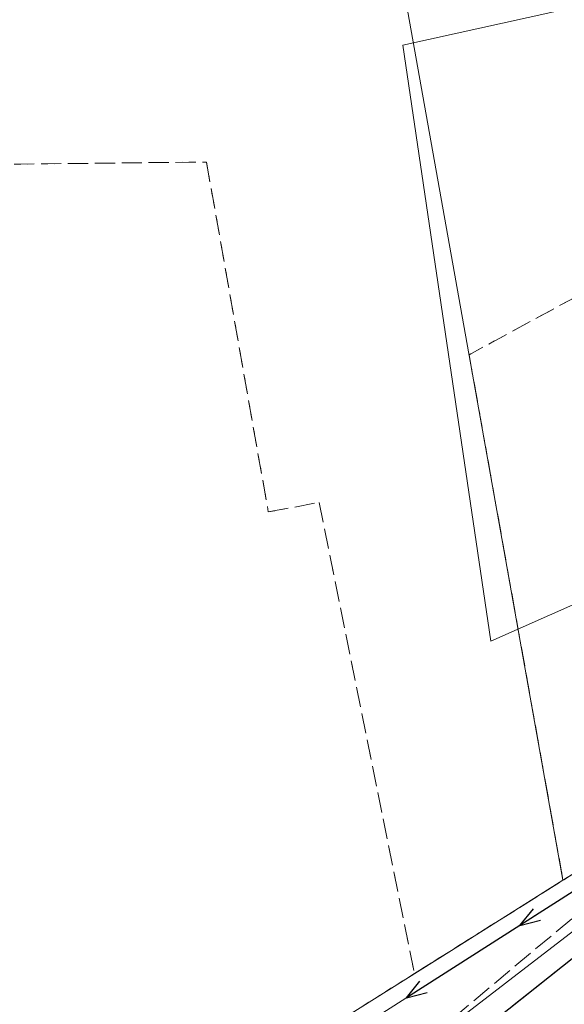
# Model space of a CAD drawing. Header units: metres. Extents: x 5550910 to 5553628, y 5952297 to 5957865.
# Tile 25 of 36: x 5551363 to 5551403, y 5955411 to 5955484. Entities that reach past the tile are written whole.
import ezdxf

# ---------------------------------------------------------------- set-up
doc = ezdxf.new("R2010")
doc.units = ezdxf.units.M
for name, pattern in [('1.5_0.5', [2, 1.5, -0.5]), ('219-500', [0]), ('egkk-500', [2, 1.5, -0.5]), ('egug-500', [1, 0.5, -0.5]), ('suep_nn_500', [0])]:
    doc.linetypes.add(name, pattern=pattern)
doc.layers.get('0').update_dxf_attribs({"color": 2, "lineweight": 5})

# ---------------------------------------------------------------- blocks, each defined once
blk = doc.blocks.new('SUEP1')
at = {"color": 0, "linetype": 'Continuous'}
for p, q in [((0, 0), (5, 0)), ((5, 0), (3.5, 0.5)), ((5, 0), (3.5, -0.5)), ((5, 0), (15, 0)), ((15, 0), (13.5, 0.5)), ((15, 0), (13.5, -0.5))]:
    blk.add_line(p, q, dxfattribs=at)

msp = doc.modelspace()

# ---------------------------------------------------------------- linework, layer by layer
at = {"layer": '217-kontur klasyfikacyjny', "color": 92, "linetype": 'egkk-500', "lineweight": 18, "flags": 128}
for points in [[(5551342.27, 5955473.49), (5551376.57, 5955473.88)], [(5551376.57, 5955473.88), (5551381.17, 5955447.87)], [(5551421.74, 5955473.44), (5551396.1, 5955459.56)], [(5551396.1, 5955459.56), (5551403.08, 5955420.5)], [(5551381.17, 5955447.87), (5551384.96, 5955448.58)], [(5551384.96, 5955448.58), (5551392.03, 5955413.56)], [(5551403.08, 5955420.5), (5551432.53, 5955438.59)], [(5551394.78, 5955415.29), (5551403.08, 5955420.5)], [(5551392.03, 5955413.56), (5551394.78, 5955415.29)]]:
    msp.add_lwpolyline(points, dxfattribs=at)
at = {"layer": '218-kontur użytku gruntowego', "color": 3, "linetype": 'egug-500', "lineweight": 18, "flags": 128}
for points in [[(5551342.27, 5955473.49), (5551376.57, 5955473.88)], [(5551376.57, 5955473.88), (5551381.17, 5955447.87)], [(5551421.74, 5955473.44), (5551396.1, 5955459.56)], [(5551396.1, 5955459.56), (5551403.08, 5955420.5)], [(5551381.17, 5955447.87), (5551384.96, 5955448.58)], [(5551384.96, 5955448.58), (5551392.03, 5955413.56)], [(5551432.53, 5955438.59), (5551403.08, 5955420.5)], [(5551403.08, 5955420.5), (5551394.78, 5955415.29)], [(5551394.78, 5955415.29), (5551392.03, 5955413.56)], [(5551392.03, 5955413.56), (5551362.57, 5955395.06)]]:
    msp.add_lwpolyline(points, dxfattribs=at)
at = {"layer": '219-działka ewidencyjna', "color": 7, "linetype": '219-500', "lineweight": 18, "flags": 128}
for points in [[(5551403.08, 5955420.5), (5551383.24, 5955531.54)], [(5551432.53, 5955438.59), (5551403.08, 5955420.5)], [(5551432.53, 5955438.59), (5551403.08, 5955420.5)], [(5551403.08, 5955420.5), (5551394.78, 5955415.29)], [(5551362.57, 5955395.06), (5551394.78, 5955415.29)]]:
    msp.add_lwpolyline(points, dxfattribs=at)
at = {"layer": 'jezdnia', "color": 7, "linetype": '1.5_0.5', "lineweight": 18, "flags": 128}
for points in [[(5551463.99, 5955508.72), (5551464.39, 5955510.17), (5551465.07, 5955505.61), (5551465.39, 5955501.99), (5551462.91, 5955484.42), (5551462.27, 5955479.67), (5551460.83, 5955471.81), (5551458.82, 5955463.86), (5551456.72, 5955457.82), (5551454.17, 5955453.78), (5551451.28, 5955450.59), (5551447.81, 5955447.52), (5551440.51, 5955442.48), (5551429.4, 5955434.24), (5551420.39, 5955427.48), (5551415.4, 5955423.77), (5551410.03, 5955419.68), (5551404.02, 5955414.89), (5551388.06, 5955402.21), (5551380.5, 5955396.26), (5551377.36, 5955396.04), (5551381.17, 5955399.01), (5551380.35, 5955400.17), (5551384.73, 5955403.7), (5551385.53, 5955402.4), (5551404.31, 5955418.13), (5551411.51, 5955425.2), (5551426.31, 5955434.09), (5551430.33, 5955436.62), (5551435.58, 5955441.01), (5551437.3, 5955442.45), (5551450.34, 5955452.36), (5551450.29, 5955452.97), (5551453.1, 5955455.53), (5551455.6, 5955459.9), (5551458.12, 5955467.81), (5551459.46, 5955474.6), (5551461.38, 5955479.35), (5551462.2, 5955490.26)], [(5551440.51, 5955442.48), (5551443.19, 5955438.03), (5551442.76, 5955437.75), (5551442.49, 5955436.82), (5551442.54, 5955435.46), (5551443.05, 5955434.38), (5551444.37, 5955432.84), (5551440.96, 5955430.05), (5551438.84, 5955432.55), (5551438.07, 5955433.23), (5551437, 5955433.66), (5551436.3, 5955433.64), (5551432.66, 5955430.97), (5551426.5, 5955426.39), (5551420.08, 5955421.51), (5551411.66, 5955415.13), (5551402.29, 5955407.66), (5551395.28, 5955402.08), (5551394.43, 5955401.4), (5551389.56, 5955397.54), (5551389.13, 5955397.2), (5551388.73, 5955396.71), (5551388.59, 5955396.19), (5551388.53, 5955395.66), (5551380.89, 5955390.38), (5551375.38, 5955386.63), (5551373.04, 5955385.03), (5551370.02, 5955383.17), (5551366.48, 5955381.35), (5551362.36, 5955379.55), (5551358.86, 5955378.38), (5551358.6, 5955378.23), (5551358.08, 5955377.56), (5551357.7, 5955376.9), (5551354.59, 5955376.32), (5551353.02, 5955376.02), (5551352.43, 5955376.67), (5551351.86, 5955377.02), (5551350.93, 5955377.01), (5551344.8, 5955376.21), (5551339.27, 5955375.52), (5551327.58, 5955374.07), (5551319.3, 5955372.88), (5551313, 5955372.25), (5551301.97, 5955371.22), (5551295.52, 5955370.61), (5551291.26, 5955369.8), (5551286.28, 5955368.48), (5551279.57, 5955366.33), (5551273.64, 5955363.97), (5551266.96, 5955360.99), (5551265.05, 5955365.45), (5551270, 5955367.81), (5551273.72, 5955369.46), (5551274.06, 5955369.73), (5551274.44, 5955370.68), (5551274.45, 5955371.73), (5551273.9, 5955373.03), (5551276.41, 5955375.18), (5551277.16, 5955374.57), (5551278.19, 5955373.7), (5551280.23, 5955372.69), (5551281.92, 5955372.53), (5551282.9, 5955372.72), (5551284.85, 5955373.29), (5551287.8, 5955374.2), (5551292.89, 5955375.31), (5551297.63, 5955375.96), (5551307.84, 5955376.94), (5551315.6, 5955377.64), (5551321.13, 5955378.21), (5551329.24, 5955379.07), (5551339.43, 5955380.25), (5551344.34, 5955380.83), (5551350.21, 5955381.58), (5551356.02, 5955382.45), (5551359.12, 5955383.16), (5551361.37, 5955384.11), (5551365.43, 5955385.98), (5551369.58, 5955388.12), (5551372.47, 5955390.09), (5551380.5, 5955396.26), (5551388.06, 5955402.21), (5551404.02, 5955414.89), (5551410.03, 5955419.68), (5551415.4, 5955423.77), (5551420.39, 5955427.48), (5551429.4, 5955434.24)]]:
    msp.add_lwpolyline(points, close=True, dxfattribs=at)
at = {"layer": 'krawężnik', "color": 7, "linetype": 'CONTINUOUS', "lineweight": 25, "flags": 128}
msp.add_lwpolyline([(5551361.37, 5955384.11), (5551365.43, 5955385.98), (5551369.58, 5955388.12), (5551372.47, 5955390.09), (5551380.5, 5955396.26), (5551388.06, 5955402.21), (5551404.02, 5955414.89), (5551410.03, 5955419.68), (5551415.4, 5955423.77), (5551420.39, 5955427.48), (5551429.4, 5955434.24), (5551440.51, 5955442.48)], dxfattribs=at)
at = {"layer": 'przewód elektroenergetyczny niskiego napięcia', "color": 1, "linetype": 'suep_nn_500', "lineweight": 18, "flags": 128}
msp.add_lwpolyline([(5551363.08, 5955393.7), (5551404.1, 5955419.83)], dxfattribs=at)
at = {"layer": 'przewód kanalizacyjny', "color": 34, "linetype": 'CONTINUOUS', "lineweight": 18, "flags": 128}
for points in [[(5551530.3, 5955546.61), (5551528.18, 5955545.8), (5551526.08, 5955545.11), (5551522.33, 5955543.52), (5551520.46, 5955539.56), (5551507.7, 5955538.51), (5551503.66, 5955547.83), (5551478.56, 5955538.33), (5551456.81, 5955536.57), (5551453.35, 5955496.49), (5551434.84, 5955492.58), (5551409.82, 5955486.69), (5551391.17, 5955482.57), (5551397.72, 5955438.26)], [(5551439.21, 5955467.31), (5551430.03, 5955460.53), (5551418.43, 5955453.39), (5551412.51, 5955448.82), (5551404.25, 5955441.18), (5551397.72, 5955438.26)]]:
    msp.add_lwpolyline(points, dxfattribs=at)
at = {"layer": 'przewód telekomunikacyjny podziemny', "color": 30, "linetype": 'CONTINUOUS', "lineweight": 18, "flags": 128}
msp.add_lwpolyline([(5551358.9, 5955389.92), (5551364.18, 5955389.86), (5551365.37, 5955390.34), (5551373.88, 5955395.24), (5551376.43, 5955395.87), (5551380.07, 5955398.5), (5551386.44, 5955403.33), (5551404.83, 5955417.49), (5551415.21, 5955426.09), (5551431.29, 5955436.98), (5551438.99, 5955442.78), (5551446.27, 5955447.95), (5551448.6, 5955449.83), (5551452.41, 5955453.49), (5551453.56, 5955456.6)], dxfattribs=at)

# ---------------------------------------------------------------- block references
at = {"layer": 'przewód elektroenergetyczny niskiego napięcia', "color": 1, "linetype": 'CONTINUOUS', "lineweight": 18, "rotation": 212.497}
msp.add_blockref('SUEP1', (5551404.1, 5955419.83), dxfattribs=at)

doc.saveas('drawing.dxf')
